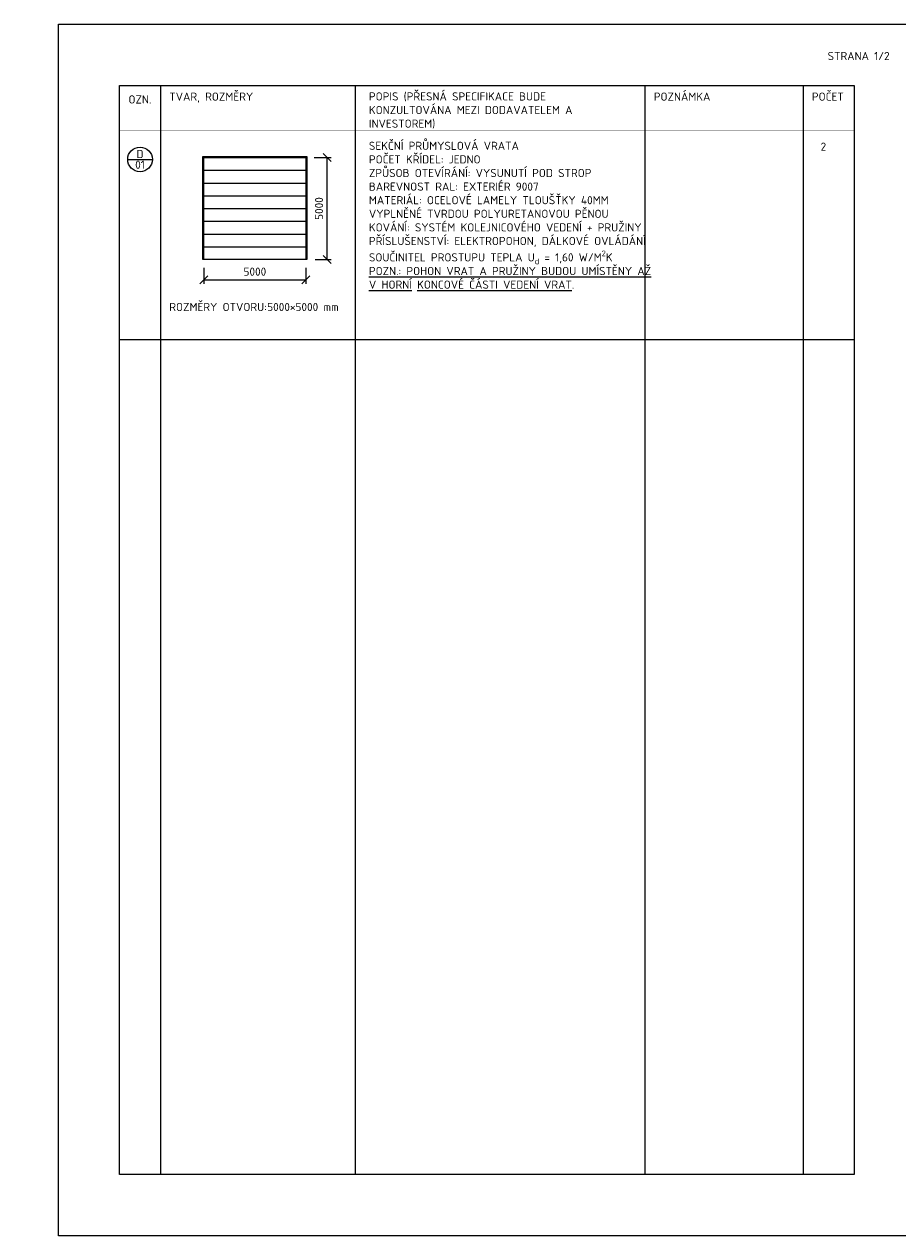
# Model space of a CAD drawing. Header units: millimetres. Extents: x 22658 to 106420, y -26060 to 5012.
# Tile 2 of 3: x 63582 to 84992, y -26060 to 3640. Entities that reach past the tile are written whole.
import ezdxf
from ezdxf.enums import TextEntityAlignment as Align

# ---------------------------------------------------------------- set-up
doc = ezdxf.new("R2010")
doc.units = ezdxf.units.MM
doc.header["$LTSCALE"] = 200
doc.layers.get('Defpoints').update_dxf_attribs({"color": 253})
for name, color, linetype, lineweight in [('A99_N_kce-pohl', 7, 'Continuous', 20), ('A99_N_koty-100', 160, 'Continuous', 9), ('A99_N_leg-ram', 7, 'Continuous', 9), ('A99_N_leg-text', 7, 'Continuous', 9), ('A99_N_txt-popis-mist', 252, 'Continuous', 9), ('A99_N_znaceni', 160, 'Continuous', 9), ('A99_S_txt-popis-100', 240, 'Continuous', 9)]:
    doc.layers.add(name, color=color, linetype=linetype, lineweight=lineweight)
doc.styles.add('A99_kota', font='isocpeur.ttf')
doc.styles.add('A99_popis', font='isocpeur.ttf')
doc.dimstyles.new('A99_kota-100', dxfattribs={"dimscale": 100, "dimtxt": 2, "dimasz": 2, "dimexe": 1, "dimexo": 5, "dimgap": 1, "dimtad": 1, "dimdec": 0, "dimtxsty": 'A99_kota', "dimblk": 'OBLIQUE', "dimcen": 2.5, "dimclrt": 5, "dimadec": 0, "dimazin": 0, "dimtfac": 1, "dimtdec": 0, "dimtix": 1, "dimtmove": 2, "dimatfit": 3, "dimfxl": 0, "dimlwd": -1, "dimlwe": -1, "dimarcsym": 0})

# ---------------------------------------------------------------- blocks, each defined once
blk = doc.blocks.new('*U40')
at = {"color": 0, "linetype": 'ByBlock'}
blk.add_line((-3.02, 0), (3.02, 0), dxfattribs=at)
blk.add_circle((0, 0), 3.02, dxfattribs=at)
at = {"color": 0, "linetype": 'ByBlock', "style": 'A99_popis'}
for tag, p in [('KATEGORIE', (0, 1.31)), ('PRVEK', (0, -1.3))]:
    blk.add_attdef(tag, text='', height=2, dxfattribs=at).set_placement(p, align=Align.MIDDLE_CENTER)
blk = doc.blocks.new('_OBLIQUE')
at = {"color": 0, "linetype": 'ByBlock'}
blk.add_line((-0.5, -0.5), (0.5, 0.5), dxfattribs=at)
blk = doc.blocks.new('*D55')
at = {"layer": 'A99_N_koty-100', "color": 0, "transparency": 16777216}
for p, q in [((70685, 372), (71107, 372)), ((71007, -2128), (71007, 372)), ((70710, -2128), (71107, -2128))]:
    blk.add_line(p, q, dxfattribs=at)
at = {"layer": 'Defpoints', "color": 0, "transparency": 16777216}
for p in [(70485, 372), (71007, 372), (70510, -2128)]:
    blk.add_point(p, dxfattribs=at)
at = {"layer": 'A99_N_koty-100', "color": 0, "transparency": 16777216, "xscale": 200, "yscale": 200, "zscale": 200}
for p, rotation in [((71007, 372), 90), ((71007, -2128), 270)]:
    blk.add_blockref('_OBLIQUE', p, dxfattribs=dict(at, rotation=rotation))
at = {"layer": 'A99_N_koty-100', "color": 5, "transparency": 16777216, "insert": (70807, -878), "char_height": 200, "attachment_point": 5, "rotation": 90, "style": 'A99_kota'}
blk.add_mtext('5000', dxfattribs=at)
blk = doc.blocks.new('*D56')
at = {"layer": 'A99_N_koty-100', "color": 0, "transparency": 16777216}
for p, q in [((67985, -2328), (67985, -2725)), ((70485, -2328), (70485, -2725)), ((67985, -2625), (70485, -2625))]:
    blk.add_line(p, q, dxfattribs=at)
at = {"layer": 'Defpoints', "color": 0, "transparency": 16777216}
for p in [(67985, -2128), (70485, -2128), (70485, -2625)]:
    blk.add_point(p, dxfattribs=at)
at = {"layer": 'A99_N_koty-100', "color": 0, "transparency": 16777216, "xscale": 200, "yscale": 200, "zscale": 200, "rotation": 180}
blk.add_blockref('_OBLIQUE', (67985, -2625), dxfattribs=at)
at = {"layer": 'A99_N_koty-100', "color": 0, "transparency": 16777216, "xscale": 200, "yscale": 200, "zscale": 200}
blk.add_blockref('_OBLIQUE', (70485, -2625), dxfattribs=at)
at = {"layer": 'A99_N_koty-100', "color": 5, "transparency": 16777216, "insert": (69235, -2425), "char_height": 200, "attachment_point": 5, "style": 'A99_kota'}
blk.add_mtext('5000', dxfattribs=at)

msp = doc.modelspace()

# ---------------------------------------------------------------- linework, layer by layer
at = {"layer": 'A99_N_kce-pohl', "color": 10}
for points in [[(67959.5, -2128.3), (67959.5, 396.7), (70509.5, 396.7), (70509.5, -2128.3)], [(67984.5, -2128.3), (67984.5, 371.7), (70484.5, 371.7), (70484.5, -2128.3)]]:
    msp.add_lwpolyline(points, close=True, dxfattribs=at)
for points in [[(67984.5, 59.2), (67984.5, 59.2), (70484.5, 59.2)], [(67984.5, -253.3), (67984.5, -253.3), (70484.5, -253.3)], [(67984.5, -565.8), (67984.5, -565.8), (70484.5, -565.8)], [(67984.5, -878.3), (67984.5, -878.3), (70484.5, -878.3)], [(67984.5, -1190.8), (67984.5, -1190.8), (70484.5, -1190.8)], [(67984.5, -1503.3), (67984.5, -1503.3), (70484.5, -1503.3)], [(67984.5, -1815.8), (67984.5, -1815.8), (70484.5, -1815.8)]]:
    msp.add_lwpolyline(points, dxfattribs=at)
at = {"layer": 'A99_N_leg-ram'}
msp.add_line((65920, -4091.3), (83920, -4091.3), dxfattribs=at)
at = {"layer": 'A99_N_leg-ram', "const_width": 2}
msp.add_lwpolyline([(65920, 2140), (83920, 2140), (83920, 1025.8), (65920, 1025.8)], close=True, dxfattribs=at)
at = {"layer": 'A99_N_leg-ram'}
for points in [[(65920, 2140), (83920, 2140), (83920, -24560), (65920, -24560)], [(66920, 2140), (66920, 2140)]]:
    msp.add_lwpolyline(points, close=True, dxfattribs=at)
for points in [[(66920, 2140), (66920, -24560)], [(71690, 2140), (71690, -24560)], [(78794.6, 2140), (78794.6, -24560)], [(82670, 2140), (82670, -24560)]]:
    msp.add_lwpolyline(points, dxfattribs=at)
at = {"layer": 'A99_N_txt-popis-mist'}
msp.add_lwpolyline([(64420, 3640), (85420, 3640), (85420, -26060), (64420, -26060)], close=True, dxfattribs=at)

# ---------------------------------------------------------------- block references
at = {"layer": 'A99_N_znaceni', "color": 5, "xscale": 100, "yscale": 100, "zscale": 100}
msp.add_blockref('*U40', (66420, 326.1), dxfattribs=at).add_auto_attribs({'KATEGORIE': 'D', 'PRVEK': '01'})

# ---------------------------------------------------------------- texts
at = {"layer": 'A99_N_leg-text', "insert": (23637.2, -6765), "char_height": 200, "attachment_point": 1, "style": 'A99_popis'}
msp.add_mtext_dynamic_manual_height_columns('\\pi-400,l400,t400,600;{\\fSymbol|b0|i0|c2|p18;·^I}PŘED VÝROBOU JE NUTNÉ VEŠKERÉ ROZMĚRY OTVORŮ ZAMĚŘIT PŘÍMO NA STAVBĚ.\\P{\\fSymbol|b0|i0|c2|p18;·^I}PŘI REALIZACI JE NUTNÉ DODRŽET PLATNOU LEGISLATIVU - ZÁKONY, NAŘÍZENÍ VLÁDY, VYHLÁŠKY A DÁLE ROZHODNUTÍ A ZÁVAZNÁ STANOVISKA DOTČENÝCH ORGÁNŮ.\\P{\\fSymbol|b0|i0|c2|p18;·^I}PŘED VÝROBOU JE NUTNÉ PŘEDLOŽIT V DOSTATEČNÉM PŘEDSTIHU DÍLENSKOU DOKUMENTACI K ODSOUHLASENÍ INVESTOROVI A AUTORSKÉMU DOZORU. KONSTRUKČNÍ SCHÉMATA ANI OSTATNÍ VÝKRESY DÍLENSKOU (VÝROBNÍ) DOKUMENTACI NENAHRAZUJÍ.\\P{\\fSymbol|b0|i0|c2|p18;·^I}PŘI REALIZACI JE NUTNÉ DODRŽET ZÁVAZNÉ POŽADAVKY PLATNÝCH ČSN. KONSTRUKCE, NA KTERÉ SE NEVZTAHUJÍ ZÁVAZNÁ USTANOVENÍ ČSN, BUDOU PROVEDENY DLE NEZÁVAZNÝCH POŽADAVKŮ PLATNÝCH ČSN NEBO DODAVATEL JINÝM ZPŮSOBEM PROKAZATELNĚ DOLOŽÍ JEJICH FUNKČNOST.\\P{\\fSymbol|b0|i0|c2|p18;·^I}DODAVATEL GARANTUJE VEŠKERÉ VLASTNOSTI PRVKŮ.\\P{\\fSymbol|b0|i0|c2|p18;·^I}KOTVENÍ PRVKŮ, KOTEVNÍ MATERIÁLY A TECHNOLOGIE PROVÁDĚNÍ BUDOU GARANTOVÁNY DODAVATELEM. ATYPICKÉ POSTUPY BUDOU KONZULTOVÁNY S AUTORSKÝM DOZOREM.\\P{\\fSymbol|b0|i0|c2|p18;·^I}V RÁMCI DÍLENSKÉ DOKUMENTACE BUDE ŘEŠEN ZPŮSOB DILATACÍ.\\P{\\fSymbol|b0|i0|c2|p18;·^I}DVEŘE KRESLENY Z EXTERIÉROVÉHO POHLEDU, POKUD NENÍ UVEDENO JINAK\\P\\pi0,l0,tz;\\P\\P\\pi-400,l400,t400,600;{\\fSymbol|b0|i0|c2|p18;·^I}NEDÍLNOU SOUČÁSTÍ VÝPISU JSOU INFORMACE A PARAMETRY, KTERÉ JSOU UVEDENY V D.1.1-01_TECHNICKÁ ZPRÁVA. TECHNICKÁ ZPRÁVA I OSTATNÍ ČÁSTI DOKUMENTACE TVOŘÍ JEDEN KOMPLEXNĚ UCELENÝ CELEK.', width=18731.574, gutter_width=0, heights=[7256.8], dxfattribs=at)
at = {"layer": 'A99_S_txt-popis-100', "char_height": 200, "attachment_point": 1, "style": 'A99_kota'}
for s, width, gutter_width, insert in [('{\\fISOCPEUR|b1|i0|c238|p34;STRANA 1/2}', 1497.827, 1, (83272.2, 2961)), ('{\\fISOCPEUR|b1|i0|c238|p34;OZN.}', 576.184, 1, (66137.2, 1895.9)), ('{\\fISOCPEUR|b1|i0|c238|p34;TVAR, ROZMĚRY}', 4915.047, 1, (67137.2, 1965.3)), ('{\\fISOCPEUR|b1|i0|c238|p34;POPIS (PŘESNÁ SPECIFIKACE BUDE KONZULTOVÁNA MEZI DODAVATELEM A INVESTOREM)}', 6306.175, 1, (72030, 1970)), ('{\\fISOCPEUR|b1|i0|c238|p34;POZNÁMKA}', 2807.247, 1, (79011.8, 1965.3)), ('{\\fISOCPEUR|b1|i0|c238|p34;POČET}', 758.304, 1, (82887.2, 1965.3)), ('{\\fISOCPEUR|b1|i0|c238|p34;2}', 200, 1250, (83100, 737.3)), ('ROZMĚRY OTVORU:^I5000×5000 mm', 4922.093, 1250, (67137.2, -3191.3))]:
    msp.add_mtext_dynamic_manual_height_columns(s, width=width, gutter_width=gutter_width, heights=[0], dxfattribs=dict(at, insert=insert))
at = {"layer": 'A99_S_txt-popis-100', "insert": (72030, 760), "char_height": 200, "width": 6805.446, "attachment_point": 1, "style": 'A99_kota'}
msp.add_mtext('\\A1;{\\fISOCPEUR|b1|i0|c238|p34;SEKČNÍ PRŮMYSLOVÁ VRATA \\PPOČET KŘÍDEL: }JEDNO{\\fISOCPEUR|b1|i0|c238|p34;\\PZPŮSOB OTEVÍRÁNÍ:} VYSUNUTÍ POD STROP\\P{\\fISOCPEUR|b1|i0|c238|p34;BAREVNOST RAL:} EXTERIÉR 9007\\P{\\fISOCPEUR|b1|i0|c238|p34;MATERIÁL:} OCELOVÉ LAMELY TLOUŠŤKY 40MM VYPLNĚNÉ TVRDOU POLYURETANOVOU PĚNOU{\\L\\P\\fISOCPEUR|b1|i0|c238|p34;\\lKOVÁNÍ:} SYSTÉM KOLEJNICOVÉHO VEDENÍ + PRUŽINY\\P{\\fISOCPEUR|b1|i0|c238|p34;PŘÍSLUŠENSTVÍ:} ELEKTROPOHON, DÁLKOVÉ OVLÁDÁNÍ\\P{\\fISOCPEUR|b1|i0|c238|p34;SOUČINITEL PROSTUPU TEPLA U\\H0.7x;\\S^ d;\\H1.42857x; = 1,60 W/M\\H0.7x;\\S2^ ;\\H1.42857x;K\\P\\LPOZN.: POHON VRAT A PRUŽINY BUDOU UMÍSTĚNY AŽ V\\~HORNÍ KONCOVÉ ČÁSTI VEDENÍ VRAT\\l.}', dxfattribs=at)

# ---------------------------------------------------------------- dimensions: what is measured, and where the dimension line sits
at = {"layer": 'A99_N_koty-100', "color": 5}
dim = msp.add_linear_dim(base=(71006.6, 371.7), p1=(70509.5, -2128.3), p2=(70484.5, 371.7), angle=90, text='5000', dimstyle='A99_kota-100', override={"dimexo": 2, "dimfxl": 50}, dxfattribs=at)
dim.commit()
dim.dimension.update_dxf_attribs({"geometry": '*D55', "text_midpoint": (70806.6, -878.3)})
dim = msp.add_linear_dim(base=(70484.5, -2625.4), p1=(67984.5, -2128.3), p2=(70484.5, -2128.3), text='5000', dimstyle='A99_kota-100', override={"dimexo": 2, "dimfxl": 50}, dxfattribs=at)
dim.commit()
dim.dimension.update_dxf_attribs({"geometry": '*D56', "text_midpoint": (69234.5, -2425.4)})

doc.saveas('drawing.dxf')
